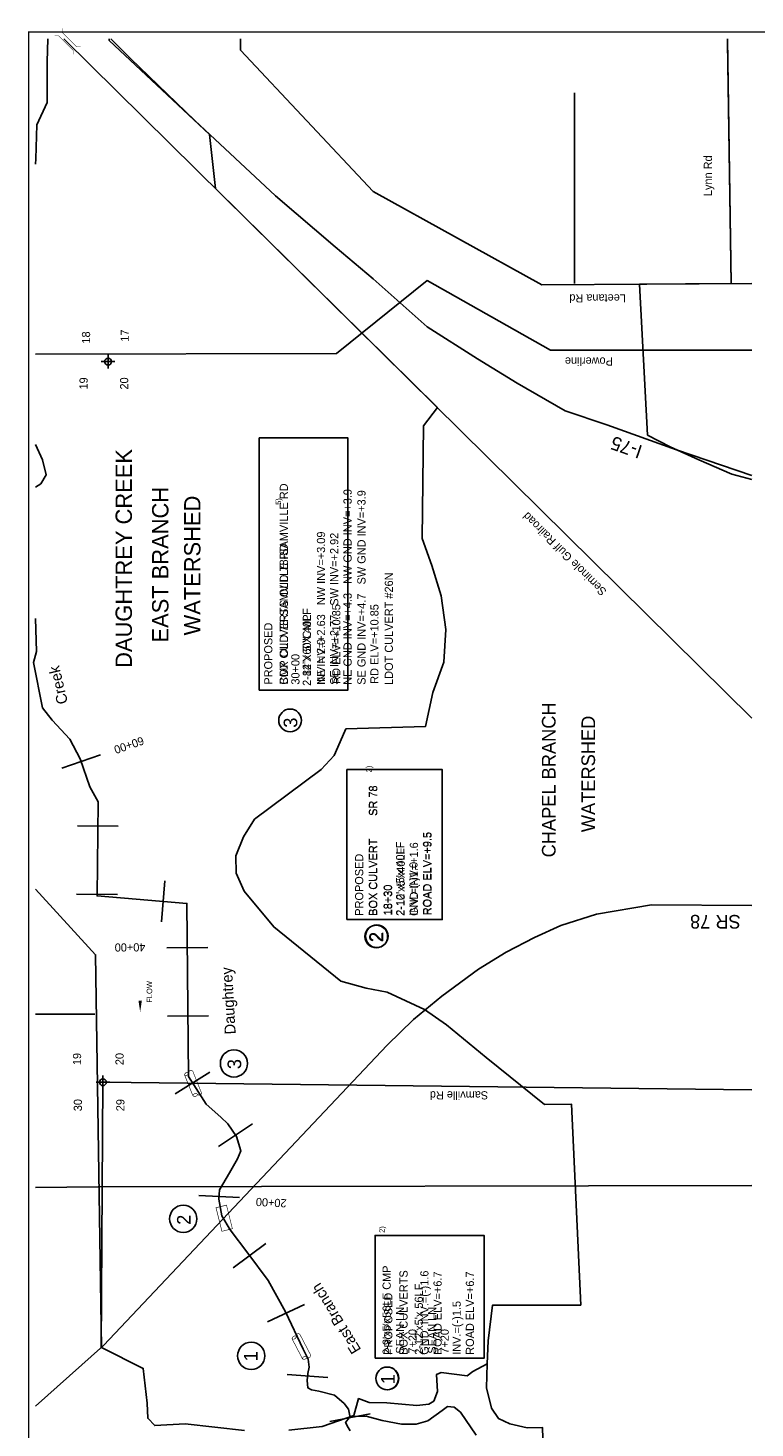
# Model space of a CAD drawing. Extents: x 224267 to 234987, y 856721 to 872756.
# Tile 2 of 3: x 224267 to 229604, y 862488 to 872756. Entities that reach past the tile are written whole.
import ezdxf
from ezdxf.enums import TextEntityAlignment as Align

# ---------------------------------------------------------------- set-up
doc = ezdxf.new("R2010")
doc.units = 0
doc.header["$LTSCALE"] = 800
doc.header["$PDMODE"] = 34
doc.header["$PDSIZE"] = 50
doc.linetypes.add('DIVIDE', pattern=[0])
doc.linetypes.add('STREAM', pattern=[0])
doc.layers.get('0').update_dxf_attribs({"linetype": 'CONTINUOUS'})
for name, color, linetype in [('BORDER', 1, 'CONTINUOUS'), ('EXISTING', 7, 'CONTINUOUS'), ('MAJROADS', 9, 'CONTINUOUS'), ('MINROADS', 7, 'CONTINUOUS'), ('POWERLINES', 14, 'DIVIDE'), ('PROPOSED', 7, 'CONTINUOUS'), ('RR', 13, 'CONTINUOUS'), ('SEC', 2, 'CONTINUOUS'), ('STATIONS', 7, 'CONTINUOUS'), ('STRUCTTEXT', 7, 'CONTINUOUS'), ('STRUCTURES', 1, 'CONTINUOUS'), ('TEXT', 7, 'CONTINUOUS'), ('TRUNKS', 5, 'STREAM'), ('WATER', 4, 'CONTINUOUS'), ('WSHEDS', 3, 'CONTINUOUS')]:
    doc.layers.add(name, color=color, linetype=linetype)

# ---------------------------------------------------------------- blocks, each defined once
blk = doc.blocks.new('BOX')
at = {"layer": 'STRUCTURES', "color": 0, "const_width": 20}
blk.add_lwpolyline([(-377, -171), (433, -171), (433, 189), (-377, 189)], close=True, dxfattribs=at)
blk = doc.blocks.new('RCP')
at = {"layer": 'STRUCTURES', "color": 0, "const_width": 20}
for points in [[(-354, 160, 0.802976), (-374, 25, 0.802976)], [(-374, 25, 0.489412), (-354, -140, 0.489412)], [(-354, -140, 0.606659), (-374, 25, 0.606659)], [(415, 25, 0.606659), (396, -140, 0.606659)], [(415, 25, 0.802976), (396, 160, 0.802976)], [(396, -140, 0.489412), (415, 25, 0.489412)]]:
    blk.add_lwpolyline(points, format="xyb", dxfattribs=at)
for points in [[(396, 160), (-354, 160)], [(-354, -140), (396, -140)]]:
    blk.add_lwpolyline(points, dxfattribs=at)
blk = doc.blocks.new('BRIDGE')
at = {"layer": 'STRUCTURES', "color": 0, "const_width": 20}
for points in [[(-234, -534), (-101, -402), (-101, 496), (-234, 629)], [(244, -534), (112, -402), (112, 496), (244, 629)]]:
    blk.add_lwpolyline(points, dxfattribs=at)
blk = doc.blocks.new('FLARROW')
at = {"color": 0}
blk.add_lwpolyline([(-0.28, 0.019, 0, 0.05, 0), (-0.112, 0.019, 0, 0, -0.087559), (-0.012, 0.001, 0, 0, 0.245722), (0.075, 0.013, 0, 0, -0.309425), (0.212, 0.015, 0, 0, 0), (0.278, 0.013, 0, 0, 0)], format="xyseb", dxfattribs=at)
blk.add_text('FLOW', height=0.08, dxfattribs=at).set_placement((0.015, -0.157), align=Align.CENTER)

msp = doc.modelspace()

# ---------------------------------------------------------------- linework, layer by layer
at = {"layer": 'BORDER', "color": 0, "const_width": 10}
msp.add_lwpolyline([(234732, 856726), (234732, 872726), (224272, 872726), (224272, 856726)], close=True, dxfattribs=at)
at = {"layer": 'EXISTING', "color": 0}
for centre in [(226191, 867678), (226828, 866095), (226904, 862852)]:
    msp.add_circle(centre, 83.3, dxfattribs=at)
at = {"layer": 'MAJROADS', "color": 0}
for points in [[(224874, 872676), (225019, 872532), (225491, 872077), (226083, 871525), (226521, 871152), (226801, 870917), (227198, 870565), (227566, 870329), (227858, 870152), (228211, 869949), (228517, 869846), (229028, 869663), (229582, 869475)], [(224322, 862647), (224821, 863092), (226904, 865297), (227098, 865485), (227306, 865654), (227575, 865853), (227778, 865979), (227986, 866085), (228179, 866174), (228440, 866256), (228844, 866324), (229582, 866320)]]:
    msp.add_lwpolyline(points, dxfattribs=at)
at = {"layer": 'MINROADS', "color": 0}
for points in [[(229582, 870882), (228039, 870872), (226801, 871557), (225827, 872594), (225827, 872676)], [(229429, 870881), (229403, 872649)], [(228279, 870881), (228279, 872281)], [(224757, 865523), (224322, 865523)], [(229582, 864968), (224817, 865024), (224803, 863076)]]:
    msp.add_lwpolyline(points, dxfattribs=at)
at = {"layer": 'POWERLINES', "color": 0}
for points in [[(229582, 870394), (228102, 870392), (227198, 870904), (226531, 870369), (224322, 870365)], [(229582, 864267), (224781, 864258), (224322, 864251)]]:
    msp.add_lwpolyline(points, dxfattribs=at)
at = {"layer": 'PROPOSED', "color": 0}
for points in [[(225965, 867900), (226615, 867900), (226615, 869750), (225965, 869750)], [(226608, 866217), (227308, 866217), (227308, 867317), (226608, 867317)], [(226815, 863000), (227615, 863000), (227615, 863900), (226815, 863900)]]:
    msp.add_lwpolyline(points, close=True, dxfattribs=at)
for centre in [(226191, 867678), (226824, 866093), (226905, 862852)]:
    msp.add_circle(centre, 83.3, dxfattribs=at)
at = {"layer": 'RR', "color": 0}
msp.add_lwpolyline([(224531, 872676), (229582, 867694)], dxfattribs=at)
at = {"layer": 'SEC', "color": 0}
for p in [(224855, 870309), (224817, 865024)]:
    msp.add_point(p, dxfattribs=at)
at = {"layer": 'STATIONS', "color": 0}
for p, q in [((224516, 867327), (224800, 867425)), ((224630, 866904), (224930, 866901)), ((225248, 866201), (225272, 866500)), ((224624, 866404), (224924, 866401)), ((225287, 866009), (225587, 866012)), ((225291, 865509), (225591, 865512)), ((225347, 864938), (225601, 865099)), ((225665, 864553), (225914, 864720)), ((225520, 864193), (225819, 864178)), ((225774, 863662), (226014, 863842)), ((226026, 863267), (226297, 863395)), ((226170, 862881), (226469, 862859)), ((226483, 862536), (226778, 862591))]:
    msp.add_line(p, q, dxfattribs=at)
at = {"layer": 'STRUCTTEXT', "color": 0}
for centre in [(225779, 865162), (225407, 864022), (225906, 863017)]:
    msp.add_circle(centre, 100, dxfattribs=at)
at = {"layer": 'TRUNKS', "color": 0}
for points in [[(224322, 871758), (224324, 871797), (224333, 872046), (224408, 872210), (224408, 872507), (224412, 872676)], [(224322, 869388), (224360, 869413), (224401, 869479), (224373, 869588), (224322, 869702)], [(226631, 862564), (226619, 862627), (226588, 862668), (226517, 862728), (226401, 862759), (226349, 862767), (226322, 862782), (226317, 862837), (226321, 862887), (226331, 862933), (226324, 862992), (226286, 863066), (226158, 863339), (226030, 863571), (225881, 863770), (225752, 863941), (225690, 864045), (225668, 864167), (225672, 864236), (225747, 864360), (225806, 864463), (225830, 864520), (225798, 864625), (225735, 864718), (225682, 864767), (225574, 864862), (225445, 865065), (225434, 866336), (224774, 866390), (224782, 867080), (224722, 867191), (224651, 867395), (224575, 867540), (224444, 867680), (224373, 867771), (224308, 868102), (224329, 868183), (224322, 868424)], [(227558, 862436), (227442, 862605), (227395, 862641), (227347, 862645), (227307, 862617), (227203, 862541), (227117, 862515), (227010, 862516), (226866, 862544), (226749, 862575), (226664, 862573), (226625, 862563), (226598, 862529), (226618, 862491), (226633, 862467)]]:
    msp.add_lwpolyline(points, dxfattribs=at)
at = {"layer": 'WSHEDS', "color": 0}
for points in [[(227639, 862959), (227645, 863128), (227676, 863388), (228325, 863389), (228257, 864862), (228060, 864860), (227630, 865206), (227339, 865446), (227179, 865557), (226903, 865685), (226749, 865713), (226564, 865766), (226071, 866163), (225853, 866425), (225795, 866558), (225792, 866684), (225849, 866824), (225931, 866953), (226419, 867317), (226515, 867420), (226576, 867560), (226601, 867615), (227185, 867632), (227239, 867882), (227319, 868105), (227335, 868344), (227300, 868591), (227232, 868813), (227161, 869011), (227170, 869839), (227273, 869972), (225643, 871579), (225599, 871976), (224862, 872665), (224864, 872676)], [(229582, 869444), (229435, 869484), (229191, 869590), (228982, 869683), (228815, 869771), (228756, 870877), (229429, 870881), (229402, 872676)], [(225857, 862470), (225422, 862518), (225197, 862506), (225146, 862559), (225141, 862669), (225113, 862925), (224806, 863078), (224763, 865959), (224322, 866441)], [(228053, 862164), (228043, 862492), (227932, 862490), (227804, 862518), (227720, 862557), (227670, 862633), (227633, 862782), (227639, 862959), (227533, 862903), (227490, 862871), (227300, 862896), (227265, 862880), (227274, 862756), (227247, 862686), (227209, 862663), (227122, 862653), (226902, 862672), (226771, 862674), (226694, 862704), (226659, 862580), (226427, 862498), (226181, 862473)]]:
    msp.add_lwpolyline(points, dxfattribs=at)

# ---------------------------------------------------------------- block references
at = {"layer": 'STRUCTURES', "color": 0}
for name, p, xscale, yscale, zscale, rotation in [('BRIDGE', (224563, 872652), 0.1650825, 0.1650825, 0.1650825, 45), ('RCP', (225474, 865017), 0.22011, 0.22011, 0.22011, 291.8014094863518), ('BOX', (225704, 864032), 0.22011, 0.22011, 0.22011, 284), ('RCP', (226269, 863087), 0.22011, 0.22011, 0.22011, 297.5332486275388)]:
    msp.add_blockref(name, p, dxfattribs=dict(at, xscale=xscale, yscale=yscale, zscale=zscale, rotation=rotation))
at = {"layer": 'TRUNKS', "color": 0, "xscale": 500, "yscale": 500, "zscale": 500, "rotation": 90}
msp.add_blockref('FLARROW', (225100, 865679), dxfattribs=at)

# ---------------------------------------------------------------- texts
at = {"layer": 'EXISTING', "color": 0}
for s, height, p in [('5)', 40, (226125, 869258)), ('NE GND INV=+4.3   NW GND INV=+3.9', 60, (226643, 867939)), ('SE GND INV=+4.7   SW GND INV=+3.9', 60, (226745, 867939)), ('NE INV=+2.63   NW INV=+3.09', 60, (226448, 867939)), ('SE INV=+2.77   SW INV=+2.92', 60, (226545, 867939)), ('CMP OLD 78-SAMVILLE RD', 60, (226175, 867940)), ('LDOT CULVERT #26N', 60, (226946, 867938)), ('RD ELV=+10.85', 60, (226840, 867946)), ('2-84"x60"CMP', 60, (226344, 867931)), ('30+00', 60, (226260, 867940)), ('3', 100, (226244, 867624)), ('2)', 40, (226789, 867297)), ('SR 78', 60, (226832, 866977)), ('BOX CULVERT', 60, (226832, 866244)), ("2-10'x5'x40LF", 60, (227033, 866244)), ('GND INV=+1.6', 60, (227130, 866244)), ('ROAD ELV=+9.5', 60, (227230, 866248)), ('18+30', 60, (226941, 866248)), ('2', 100, (226876, 866053)), ('2)', 40, (226886, 863919)), ("2-9'x5'x56LF CMP", 60, (226930, 863025)), ('GND. INV.=(-)1.6', 60, (227207, 863025)), ('ROAD ELV=+6.7', 60, (227304, 863025)), ('SEAN LN', 60, (227028, 863033)), ('7+20', 60, (227120, 863033)), ('1', 100, (226959, 862809))]:
    msp.add_text(s, height=height, rotation=90, dxfattribs=at).set_placement(p)
at = {"layer": 'MAJROADS', "color": 0}
msp.add_text('SR 78', height=100, rotation=180, dxfattribs=at).set_placement((229499, 866251))
at = {"layer": 'MINROADS', "color": 0}
for s, rotation, p in [('Lynn Rd', 90, (229288, 871523)), ('Leetana Rd', 180, (228656, 870803)), ('Samville Rd', 180, (227645, 864958))]:
    msp.add_text(s, height=60, rotation=rotation, dxfattribs=at).set_placement(p)
at = {"layer": 'POWERLINES', "color": 0}
msp.add_text('Powerline', height=60, rotation=180, dxfattribs=at).set_placement((228561, 870340))
at = {"layer": 'PROPOSED', "color": 0}
for s, height, p in [('BOX CULVERTS OLD 78-SAMVILLE RD', 60, (226175, 867940)), ("2-12'X 5'X 40LF", 60, (226344, 867931)), ('RD ELV=+10.85', 60, (226560, 867946)), ('PROPOSED', 60, (226061, 867940)), ('INV.= 2.0', 60, (226448, 867939)), ('30+00', 60, (226260, 867940)), ('3', 100, (226244, 867624)), ('SR 78', 60, (226829, 866978)), ('BOX CULVERT', 60, (226829, 866245)), ("2-12' x5'x 40LF", 60, (227029, 866245)), ('ROAD ELV=+9.5', 60, (227226, 866249)), ('PROPOSED', 60, (226728, 866245)), ('INV.=(-)1.0', 60, (227127, 866245)), ('18+30', 60, (226937, 866248)), ('2', 100, (226872, 866051)), ('BOX CULVERTS', 60, (227054, 863025)), ("2-12'x5'x 56LF ", 60, (227166, 863025)), ('ROAD ELV=+6.7', 60, (227541, 863025)), ('PROPOSED', 60, (226942, 863025)), ('SEAN LN', 60, (227264, 863033)), ('INV.=(-)1.5', 60, (227444, 863025)), ('7+20', 60, (227356, 863033)), ('1', 100, (226960, 862809))]:
    msp.add_text(s, height=height, rotation=90, dxfattribs=at).set_placement(p)
at = {"layer": 'RR', "color": 0}
msp.add_text('Seminole Gulf Railroad', height=60, rotation=135, dxfattribs=at).set_placement((228519, 868628))
at = {"layer": 'STATIONS', "color": 0}
for s, rotation, p in [('60+00', 199.0212, (224999, 867524)), ('40+00', 180.4739, (225016, 866043)), ('20+00', 177.1929, (226054, 864171))]:
    msp.add_text(s, height=60, rotation=rotation, dxfattribs=at).set_placement(p, align=Align.CENTER)
at = {"layer": 'STRUCTTEXT', "color": 0}
for s, p in [('3', (225832, 865120)), ('2', (225461, 863978)), ('1', (225952, 862977))]:
    msp.add_text(s, height=100, rotation=90, dxfattribs=at).set_placement(p)
at = {"layer": 'TEXT', "color": 0}
for s, p in [('17', (225007, 870500)), ('18', (224723, 870486)), ('19', (224705, 870149)), ('20', (225003, 870149)), ('19', (224657, 865194)), ('20', (224969, 865194)), ('30', (224663, 864856)), ('29', (224975, 864856))]:
    msp.add_text(s, height=60, rotation=90, dxfattribs=at).set_placement(p, align=Align.CENTER)
for s, height, rotation, p in [('I-75', 100, 161, (228785, 869690)), ('DAUGHTREY CREEK', 120, 90, (225030, 868063)), ('EAST BRANCH', 120, 90, (225298, 868249)), ('WATERSHED', 120, 90, (225533, 868301)), ('CHAPEL BRANCH', 100, 90, (228140, 866673)), ('WATERSHED', 100, 90, (228430, 866858))]:
    msp.add_text(s, height=height, rotation=rotation, dxfattribs=at).set_placement(p)
at = {"layer": 'WATER', "color": 0}
for s, rotation, p in [('Creek', 103.3653, (224561, 867807)), ('Daughtrey', 93.222, (225792, 865377)), ('East Branch', 121.491, (226715, 863063))]:
    msp.add_text(s, height=80, rotation=rotation, dxfattribs=at).set_placement(p)

doc.saveas('drawing.dxf')
